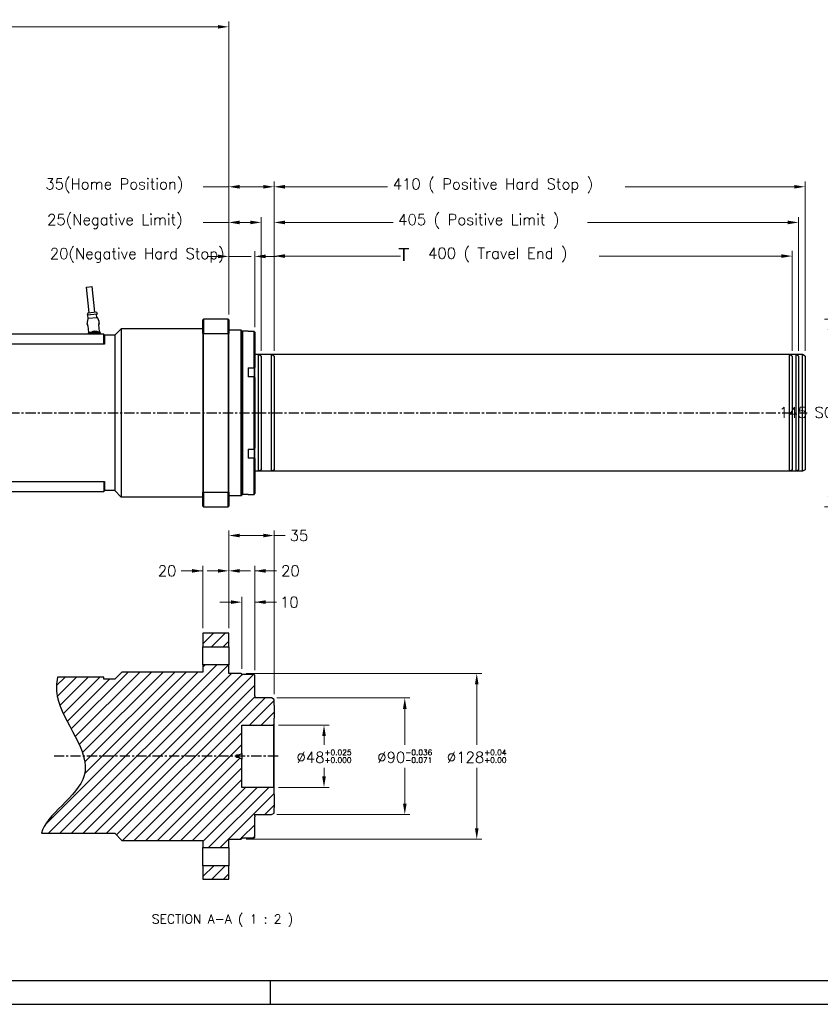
# Model space of a CAD drawing. Extents: x 0 to 1685, y -10 to 1188.
# Tile 2 of 19: x 648 to 1266, y 0 to 760. Entities that reach past the tile are written whole.
import ezdxf

# ---------------------------------------------------------------- set-up
doc = ezdxf.new("R2010")
doc.units = 0
doc.header["$LTSCALE"] = 25.4
doc.linetypes.add('CENTER', pattern=[2, 1.25, -0.25, 0.25, -0.25])
doc.layers.get('0').update_dxf_attribs({"linetype": 'CONTINUOUS'})
doc.layers.get('Defpoints').update_dxf_attribs({"linetype": 'CONTINUOUS'})
doc.layers.add('ATA-CENTER', color=133, linetype='CENTER')
doc.layers.add('ATA-HATCH', color=252, linetype='CONTINUOUS')
for name, color, linetype, lineweight in [('ATA-DIM', 252, 'CONTINUOUS', 25), ('ATA-SECTION', 3, 'CONTINUOUS', 35), ('ATA-TEXT', 7, 'CONTINUOUS', 25)]:
    doc.layers.add(name, color=color, linetype=linetype, lineweight=lineweight)
doc.styles.get("Standard").update_dxf_attribs({"font": 'simplex.shx'})
doc.styles.add('주 문자 (ISO)', font='arial.ttf')
doc.dimstyles.new('ata_A1', dxfattribs={"dimtxt": 4.2, "dimasz": 4.2, "dimexe": 2, "dimexo": 2, "dimgap": 2, "dimtad": 0, "dimtih": 1, "dimtoh": 1, "dimdec": 6, "dimdsep": 46, "dimtxsty": 'Standard', "dimcen": 0, "dimclrd": 252, "dimclre": 252, "dimclrt": 4, "dimadec": 6, "dimazin": 2, "dimtfac": 1, "dimtdec": 6, "dimtofl": 0, "dimtmove": 0, "dimatfit": 3, "dimfxl": 0, "dimtolj": 1, "dimtzin": 0, "dimlwd": 0, "dimlwe": 0, "dimarcsym": 0})

# ---------------------------------------------------------------- blocks, each defined once
blk = doc.blocks.new('*D15388')
at = {"layer": 'ATA-DIM', "color": 252, "lineweight": 0}
for p, q in [((1350.09, 529.11), (1268.96, 529.11)), ((1272.96, 520.71), (1272.96, 465.18)), ((1272.96, 392.51), (1272.96, 448.03)), ((1350.09, 384.11), (1268.96, 384.11))]:
    blk.add_line(p, q, dxfattribs=at)
at = {"layer": 'ATA-DIM', "color": 252}
for points in [[(1274.36, 520.71), (1271.56, 520.71), (1272.96, 529.11)], [(1271.56, 392.51), (1274.36, 392.51), (1272.96, 384.11)]]:
    blk.add_solid(points, dxfattribs=at)
at = {"layer": 'Defpoints', "color": 0}
for p in [(1354.09, 529.11), (1272.96, 384.11), (1354.09, 384.11)]:
    blk.add_point(p, dxfattribs=at)
at = {"layer": 'ATA-DIM', "color": 4, "insert": (1233.99, 461.18), "char_height": 8.4, "attachment_point": 1}
blk.add_mtext('\\A1;145 SQUARE', dxfattribs=at)
blk = doc.blocks.new('*D15398')
at = {"layer": 'ATA-DIM', "color": 252, "lineweight": 0}
for p, q in [((789.09, 334.65), (772.29, 334.65)), ((780.69, 334.65), (772.29, 334.65)), ((789.09, 290.52), (789.09, 338.65)), ((809.09, 290.52), (809.09, 338.65)), ((817.49, 334.65), (825.89, 334.65))]:
    blk.add_line(p, q, dxfattribs=at)
at = {"layer": 'ATA-DIM', "color": 252}
for points in [[(780.69, 333.25), (780.69, 336.05), (789.09, 334.65)], [(817.49, 336.05), (817.49, 333.25), (809.09, 334.65)]]:
    blk.add_solid(points, dxfattribs=at)
at = {"layer": 'Defpoints', "color": 0}
for p in [(809.09, 334.65), (789.09, 286.52), (809.09, 286.52)]:
    blk.add_point(p, dxfattribs=at)
at = {"layer": 'ATA-DIM', "color": 4, "insert": (761.48, 334.65), "char_height": 8.4, "attachment_point": 5}
blk.add_mtext('20', dxfattribs=at)
blk = doc.blocks.new('*D15403')
at = {"layer": 'ATA-DIM', "color": 252, "lineweight": 0}
for p, q in [((800.69, 334.65), (792.29, 334.65)), ((809.09, 290.52), (809.09, 338.65)), ((829.09, 258.02), (829.09, 338.65)), ((829.09, 334.65), (845.89, 334.65)), ((837.49, 334.65), (845.89, 334.65))]:
    blk.add_line(p, q, dxfattribs=at)
at = {"layer": 'ATA-DIM', "color": 252}
for points in [[(800.69, 333.25), (800.69, 336.05), (809.09, 334.65)], [(837.49, 336.05), (837.49, 333.25), (829.09, 334.65)]]:
    blk.add_solid(points, dxfattribs=at)
at = {"layer": 'Defpoints', "color": 0}
for p in [(809.09, 334.65), (809.09, 286.52), (829.09, 254.02)]:
    blk.add_point(p, dxfattribs=at)
at = {"layer": 'ATA-DIM', "color": 4, "insert": (856.69, 334.65), "char_height": 8.4, "attachment_point": 5}
blk.add_mtext('20', dxfattribs=at)
blk = doc.blocks.new('*D15399')
at = {"layer": 'ATA-DIM', "color": 252, "lineweight": 0}
for p, q in [((819.09, 259.02), (819.09, 314.52)), ((829.09, 258.02), (829.09, 314.52)), ((810.69, 310.52), (802.29, 310.52)), ((829.09, 310.52), (845.89, 310.52)), ((837.49, 310.52), (845.89, 310.52))]:
    blk.add_line(p, q, dxfattribs=at)
at = {"layer": 'ATA-DIM', "color": 252}
for points in [[(810.69, 309.12), (810.69, 311.92), (819.09, 310.52)], [(837.49, 311.92), (837.49, 309.12), (829.09, 310.52)]]:
    blk.add_solid(points, dxfattribs=at)
at = {"layer": 'Defpoints', "color": 0}
for p in [(819.09, 310.52), (819.09, 255.02), (829.09, 254.02)]:
    blk.add_point(p, dxfattribs=at)
at = {"layer": 'ATA-DIM', "color": 4, "insert": (855.89, 310.52), "char_height": 8.4, "attachment_point": 5}
blk.add_mtext('10', dxfattribs=at)
blk = doc.blocks.new('*D15395')
at = {"layer": 'ATA-DIM', "color": 252, "lineweight": 0}
for p, q in [((809.09, 290.52), (809.09, 365.93)), ((844.09, 239.37), (844.09, 365.93)), ((835.69, 361.93), (817.49, 361.93)), ((844.09, 361.93), (852.49, 361.93))]:
    blk.add_line(p, q, dxfattribs=at)
at = {"layer": 'ATA-DIM', "color": 252}
for points in [[(817.49, 363.33), (817.49, 360.53), (809.09, 361.93)], [(835.69, 360.53), (835.69, 363.33), (844.09, 361.93)]]:
    blk.add_solid(points, dxfattribs=at)
at = {"layer": 'Defpoints', "color": 0}
for p in [(809.09, 361.93), (809.09, 286.52), (844.09, 235.37)]:
    blk.add_point(p, dxfattribs=at)
at = {"layer": 'ATA-DIM', "color": 4, "insert": (863.29, 361.93), "char_height": 8.4, "attachment_point": 5}
blk.add_mtext('35', dxfattribs=at)
blk = doc.blocks.new('*D15402')
at = {"layer": 'ATA-DIM', "color": 252, "lineweight": 0}
for p, q in [((844.09, 504.45), (844.09, 581.72)), ((1244.09, 504.45), (1244.09, 581.72)), ((852.49, 577.72), (941.7, 577.72)), ((1235.69, 577.72), (1095.18, 577.72))]:
    blk.add_line(p, q, dxfattribs=at)
at = {"layer": 'ATA-DIM', "color": 252}
for points in [[(852.49, 579.12), (852.49, 576.32), (844.09, 577.72)], [(1235.69, 576.32), (1235.69, 579.12), (1244.09, 577.72)]]:
    blk.add_solid(points, dxfattribs=at)
at = {"layer": 'Defpoints', "color": 0}
for p in [(1244.09, 577.72), (844.09, 500.45), (1244.09, 500.45)]:
    blk.add_point(p, dxfattribs=at)
at = {"layer": 'ATA-DIM', "color": 4, "insert": (945.7, 584.1), "char_height": 8.4, "attachment_point": 1}
blk.add_mtext('\\A1;   400 ( Travel End )', dxfattribs=at)
blk = doc.blocks.new('*D15401')
at = {"layer": 'ATA-DIM', "color": 252, "lineweight": 0}
for p, q in [((844.09, 504.45), (844.09, 607.68)), ((852.49, 603.68), (935.88, 603.68)), ((1240.69, 603.68), (1086, 603.68)), ((1249.09, 504.45), (1249.09, 607.68))]:
    blk.add_line(p, q, dxfattribs=at)
at = {"layer": 'ATA-DIM', "color": 252}
for points in [[(852.49, 605.08), (852.49, 602.28), (844.09, 603.68)], [(1240.69, 602.28), (1240.69, 605.08), (1249.09, 603.68)]]:
    blk.add_solid(points, dxfattribs=at)
at = {"layer": 'Defpoints', "color": 0}
for p in [(1249.09, 603.68), (844.09, 500.45), (1249.09, 500.45)]:
    blk.add_point(p, dxfattribs=at)
at = {"layer": 'ATA-DIM', "color": 4, "insert": (939.88, 610.06), "char_height": 8.4, "attachment_point": 1}
blk.add_mtext('\\A1;405 ( Positive Limit )', dxfattribs=at)
blk = doc.blocks.new('*D15400')
at = {"layer": 'ATA-DIM', "color": 252, "lineweight": 0}
for p, q in [((844.09, 504.45), (844.09, 635.21)), ((852.49, 631.21), (931.7, 631.21)), ((1245.69, 631.21), (1115.18, 631.21)), ((1254.09, 504.45), (1254.09, 635.21))]:
    blk.add_line(p, q, dxfattribs=at)
at = {"layer": 'ATA-DIM', "color": 252}
for points in [[(852.49, 632.61), (852.49, 629.81), (844.09, 631.21)], [(1245.69, 629.81), (1245.69, 632.61), (1254.09, 631.21)]]:
    blk.add_solid(points, dxfattribs=at)
at = {"layer": 'Defpoints', "color": 0}
for p in [(1254.09, 631.21), (844.09, 500.45), (1254.09, 500.45)]:
    blk.add_point(p, dxfattribs=at)
at = {"layer": 'ATA-DIM', "color": 4, "insert": (935.7, 637.59), "char_height": 8.4, "attachment_point": 1}
blk.add_mtext('\\A1;410 ( Positive Hard Stop )', dxfattribs=at)
blk = doc.blocks.new('*D15404')
at = {"layer": 'ATA-DIM', "color": 252, "lineweight": 0}
for p, q in [((53.09, 683.11), (53.09, 758.71)), ((61.49, 754.71), (390.17, 754.71)), ((800.69, 754.71), (472.01, 754.71)), ((809.09, 532.61), (809.09, 758.71))]:
    blk.add_line(p, q, dxfattribs=at)
at = {"layer": 'ATA-DIM', "color": 252}
for points in [[(61.49, 756.11), (61.49, 753.31), (53.09, 754.71)], [(800.69, 753.31), (800.69, 756.11), (809.09, 754.71)]]:
    blk.add_solid(points, dxfattribs=at)
at = {"layer": 'Defpoints', "color": 0}
for p in [(809.09, 754.71), (53.09, 679.11), (809.09, 528.61)]:
    blk.add_point(p, dxfattribs=at)
at = {"layer": 'ATA-DIM', "color": 4, "insert": (431.09, 754.71), "char_height": 8.4, "attachment_point": 5}
blk.add_mtext('\\A1;756(T+356)', dxfattribs=at)
blk = doc.blocks.new('*D15391')
at = {"layer": 'ATA-DIM', "color": 252, "lineweight": 0}
for p, q in [((809.09, 532.61), (809.09, 581.45)), ((829.09, 522.94), (829.09, 581.45)), ((800.69, 577.45), (792.29, 577.45)), ((809.09, 577.45), (826.26, 577.45)), ((837.49, 577.45), (845.89, 577.45))]:
    blk.add_line(p, q, dxfattribs=at)
at = {"layer": 'ATA-DIM', "color": 252}
for points in [[(800.69, 576.05), (800.69, 578.85), (809.09, 577.45)], [(837.49, 578.85), (837.49, 576.05), (829.09, 577.45)]]:
    blk.add_solid(points, dxfattribs=at)
at = {"layer": 'Defpoints', "color": 0}
for p in [(829.09, 577.45), (809.09, 528.61), (829.09, 518.94)]:
    blk.add_point(p, dxfattribs=at)
at = {"layer": 'ATA-DIM', "color": 4, "insert": (670.9, 583.84), "char_height": 8.4, "attachment_point": 1}
blk.add_mtext('\\A1;20(Negative Hard Stop)', dxfattribs=at)
blk = doc.blocks.new('*D15390')
at = {"layer": 'ATA-DIM', "color": 252, "lineweight": 0}
for p, q in [((809.09, 603.68), (789.22, 603.68)), ((809.09, 532.61), (809.09, 607.68)), ((817.49, 603.68), (825.69, 603.68)), ((834.09, 504.45), (834.09, 607.68))]:
    blk.add_line(p, q, dxfattribs=at)
at = {"layer": 'ATA-DIM', "color": 252}
for points in [[(817.49, 605.08), (817.49, 602.28), (809.09, 603.68)], [(825.69, 602.28), (825.69, 605.08), (834.09, 603.68)]]:
    blk.add_solid(points, dxfattribs=at)
at = {"layer": 'Defpoints', "color": 0}
for p in [(834.09, 603.68), (809.09, 528.61), (834.09, 500.45)]:
    blk.add_point(p, dxfattribs=at)
at = {"layer": 'ATA-DIM', "color": 4, "insert": (668.8, 610.06), "char_height": 8.4, "attachment_point": 1}
blk.add_mtext('\\A1;25(Negative Limit)', dxfattribs=at)
blk = doc.blocks.new('*D15389')
at = {"layer": 'ATA-DIM', "color": 252, "lineweight": 0}
for p, q in [((809.09, 631.21), (789.22, 631.21)), ((809.09, 532.61), (809.09, 635.21)), ((817.49, 631.21), (835.69, 631.21)), ((844.09, 504.45), (844.09, 635.21))]:
    blk.add_line(p, q, dxfattribs=at)
at = {"layer": 'ATA-DIM', "color": 252}
for points in [[(817.49, 632.61), (817.49, 629.81), (809.09, 631.21)], [(835.69, 629.81), (835.69, 632.61), (844.09, 631.21)]]:
    blk.add_solid(points, dxfattribs=at)
at = {"layer": 'Defpoints', "color": 0}
for p in [(844.09, 631.21), (809.09, 528.61), (844.09, 500.45)]:
    blk.add_point(p, dxfattribs=at)
at = {"layer": 'ATA-DIM', "color": 4, "insert": (667.45, 637.59), "char_height": 8.4, "attachment_point": 1}
blk.add_mtext('\\A1;35(Home Position)', dxfattribs=at)
blk = doc.blocks.new('*D15394')
at = {"layer": 'ATA-DIM', "color": 252, "lineweight": 0}
for p, q in [((822.59, 255.52), (1004.54, 255.52)), ((1000.54, 247.12), (1000.54, 200.42)), ((1000.54, 135.92), (1000.54, 182.62)), ((822.59, 127.52), (1004.54, 127.52))]:
    blk.add_line(p, q, dxfattribs=at)
at = {"layer": 'ATA-DIM', "color": 252}
for points in [[(1001.94, 247.12), (999.14, 247.12), (1000.54, 255.52)], [(999.14, 135.92), (1001.94, 135.92), (1000.54, 127.52)]]:
    blk.add_solid(points, dxfattribs=at)
at = {"layer": 'Defpoints', "color": 0}
for p in [(818.59, 255.52), (818.59, 127.52), (1000.54, 127.52)]:
    blk.add_point(p, dxfattribs=at)
at = {"layer": 'ATA-DIM', "color": 4, "insert": (1000.54, 191.52), "char_height": 8.4, "attachment_point": 5}
blk.add_mtext('%%C128{\\H0.5x;\\S+0.04^ +0.00;}', dxfattribs=at)
blk = doc.blocks.new('*D15393')
at = {"layer": 'ATA-DIM', "color": 252, "lineweight": 0}
for p, q in [((846.09, 236.52), (948.98, 236.52)), ((944.98, 228.12), (944.98, 200.42)), ((944.98, 154.92), (944.98, 182.62)), ((846.09, 146.52), (948.98, 146.52))]:
    blk.add_line(p, q, dxfattribs=at)
at = {"layer": 'ATA-DIM', "color": 252}
for points in [[(946.38, 228.12), (943.58, 228.12), (944.98, 236.52)], [(943.58, 154.92), (946.38, 154.92), (944.98, 146.52)]]:
    blk.add_solid(points, dxfattribs=at)
at = {"layer": 'Defpoints', "color": 0}
for p in [(842.09, 236.52), (842.09, 146.52), (944.98, 146.52)]:
    blk.add_point(p, dxfattribs=at)
at = {"layer": 'ATA-DIM', "color": 4, "insert": (944.98, 191.52), "char_height": 8.4, "attachment_point": 5}
blk.add_mtext('%%C90{\\H0.5x;\\S-0.036^ -0.071;}', dxfattribs=at)
blk = doc.blocks.new('*D15392')
at = {"layer": 'ATA-DIM', "color": 252, "lineweight": 0}
for p, q in [((847.59, 215.52), (886.61, 215.52)), ((882.61, 207.12), (882.61, 200.42)), ((882.61, 175.92), (882.61, 182.62)), ((847.59, 167.52), (886.61, 167.52))]:
    blk.add_line(p, q, dxfattribs=at)
at = {"layer": 'ATA-DIM', "color": 252}
for points in [[(884.01, 207.12), (881.21, 207.12), (882.61, 215.52)], [(881.21, 175.92), (884.01, 175.92), (882.61, 167.52)]]:
    blk.add_solid(points, dxfattribs=at)
at = {"layer": 'Defpoints', "color": 0}
for p in [(843.59, 215.52), (843.59, 167.52), (882.61, 167.52)]:
    blk.add_point(p, dxfattribs=at)
at = {"layer": 'ATA-DIM', "color": 4, "insert": (882.61, 191.52), "char_height": 8.4, "attachment_point": 5}
blk.add_mtext('%%C48{\\H0.5x;\\S+0.025^ +0.000;}', dxfattribs=at)
blk = doc.blocks.new('ata-Border-A1-002')
blk.add_line((834, 9), (7, 9))
at = {"color": 253, "ltscale": 0.5}
for p, q in [((420.5, 9), (420.5, 0)), ((0, 0), (841, 0))]:
    blk.add_line(p, q, dxfattribs=at)

msp = doc.modelspace()

# ---------------------------------------------------------------- hatches: boundary and pattern name
at = {"layer": 'ATA-HATCH'}
h = msp.add_hatch(dxfattribs=at)
h.set_pattern_fill('ANSI31', color=256, scale=2)
h.set_pattern_definition([(45, (-1567.588, -3596.052), (-4.490128, 4.490128), [])])
edge = h.paths.add_edge_path()
edge.add_spline(control_points=[(676.9038312, 252.6451838), (675.8713354, 247.8511528), (674.989992, 222.9700324), (722.1342571, 176.8073201), (667.5567405, 146.2600099), (664.4881737, 132.0202838)], knot_values=[27.8880420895, 27.8880420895, 27.8880420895, 27.8880420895, 35.7755741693, 68.202521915, 95.9084680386, 95.9084680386, 95.9084680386, 95.9084680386], degree=3, periodic=0)
edge.add_line((664.4881737, 132.0202838), (721.0876432, 132.0202838))
edge.add_line((721.0876432, 132.0202838), (726.5876432, 126.5202838))
edge.add_line((726.5876432, 126.5202838), (789.0876432, 126.5202838))
edge.add_line((789.0876432, 126.5202838), (789.0876432, 121.0202838))
edge.add_line((789.0876432, 121.0202838), (809.0876432, 121.0202838))
edge.add_line((809.0876432, 121.0202838), (809.0876432, 127.5202838))
edge.add_line((809.0876432, 127.5202838), (818.5876432, 127.5202838))
edge.add_line((818.5876432, 127.5202838), (819.0876432, 128.0202838))
edge.add_line((819.0876432, 128.0202838), (819.0876432, 129.0202838))
edge.add_line((819.0876432, 129.0202838), (819.5876432, 128.5202838))
edge.add_line((819.5876432, 128.5202838), (828.5876432, 128.5202838))
edge.add_line((828.5876432, 128.5202838), (829.0876432, 129.0202838))
edge.add_line((829.0876432, 129.0202838), (829.0876432, 144.7702838))
edge.add_line((829.0876432, 144.7702838), (829.0876432, 145.5199048))
edge.add_line((829.0876432, 145.5199048), (829.0876432, 146.3202838))
edge.add_line((829.0876432, 146.3202838), (829.0876432, 146.5202838))
edge.add_line((829.0876432, 146.5202838), (842.0876432, 146.5202838))
edge.add_line((842.0876432, 146.5202838), (844.0876432, 147.6749843))
edge.add_line((844.0876432, 147.6749843), (844.0876432, 151.9672838))
edge.add_line((844.0876432, 151.9672838), (844.0876432, 162.0732838))
edge.add_line((844.0876432, 162.0732838), (844.0876432, 167.0202838))
edge.add_line((844.0876432, 167.0202838), (843.5876432, 167.5202838))
edge.add_line((843.5876432, 167.5202838), (819.0876432, 167.5202838))
edge.add_line((819.0876432, 167.5202838), (819.0876432, 189.2702838))
edge.add_line((819.0876432, 189.2702838), (816.9225797, 190.5202838))
edge.add_line((816.9225797, 190.5202838), (815.0876432, 190.5202838))
edge.add_line((815.0876432, 190.5202838), (814.4867826, 191.5202838))
edge.add_line((814.4867826, 191.5202838), (815.0876432, 192.5202838))
edge.add_line((815.0876432, 192.5202838), (816.9225797, 192.5202838))
edge.add_line((816.9225797, 192.5202838), (819.0876432, 193.7702838))
edge.add_line((819.0876432, 193.7702838), (819.0876432, 215.5202838))
edge.add_line((819.0876432, 215.5202838), (843.5876432, 215.5202838))
edge.add_line((843.5876432, 215.5202838), (844.0876432, 216.0202838))
edge.add_line((844.0876432, 216.0202838), (844.0876432, 220.9672838))
edge.add_line((844.0876432, 220.9672838), (844.0876432, 231.0732838))
edge.add_line((844.0876432, 231.0732838), (844.0876432, 235.3655832))
edge.add_line((844.0876432, 235.3655832), (842.0876432, 236.5202838))
edge.add_line((842.0876432, 236.5202838), (829.0876432, 236.5202838))
edge.add_line((829.0876432, 236.5202838), (829.0876432, 236.7202838))
edge.add_line((829.0876432, 236.7202838), (829.0876432, 237.5206628))
edge.add_line((829.0876432, 237.5206628), (829.0876432, 238.2702838))
edge.add_line((829.0876432, 238.2702838), (829.0876432, 254.0202838))
edge.add_line((829.0876432, 254.0202838), (828.5876432, 254.5202838))
edge.add_line((828.5876432, 254.5202838), (819.5876432, 254.5202838))
edge.add_line((819.5876432, 254.5202838), (819.0876432, 254.0202838))
edge.add_line((819.0876432, 254.0202838), (819.0876432, 255.0202838))
edge.add_line((819.0876432, 255.0202838), (818.5876432, 255.5202838))
edge.add_line((818.5876432, 255.5202838), (809.0876432, 255.5202838))
edge.add_line((809.0876432, 255.5202838), (809.0876432, 262.0202838))
edge.add_line((809.0876432, 262.0202838), (789.0876432, 262.0202838))
edge.add_line((789.0876432, 262.0202838), (789.0876432, 256.5202838))
edge.add_line((789.0876432, 256.5202838), (726.5876432, 256.5202838))
edge.add_line((726.5876432, 256.5202838), (721.0876432, 251.0202838))
edge.add_line((721.0876432, 251.0202838), (712.6076746, 251.0202838))
edge.add_line((712.6076746, 251.0202838), (712.6076746, 252.6451838))
edge.add_line((712.6076746, 252.6451838), (676.9038312, 252.6451838))
h.paths.add_polyline_path([(809.0876432, 276.0202838), (809.0876432, 286.5202838), (789.0876432, 286.5202838), (789.0876432, 276.0202838)])
h.paths.add_polyline_path([(789.0876432, 107.0202838), (789.0876432, 96.5202838), (809.0876432, 96.5202838), (809.0876432, 107.0202838)])

# ---------------------------------------------------------------- linework, layer by layer
for p, q in [((699.1562139, 553.6934028), (703.6307746, 554.1712172)), ((701.2798337, 533.8064664), (699.1562139, 553.6934028)), ((705.7543943, 534.2842808), (703.6307746, 554.1712172)), ((700.1860522, 533.6896673), (699.8481502, 532.1450566)), ((707.5046207, 532.9626502), (699.8481502, 532.1450566)), ((706.8481758, 534.4010799), (700.1860522, 533.6896673)), ((700.6213942, 529.6128453), (700.3453236, 532.1981471)), ((706.8481758, 534.4010799), (707.5046207, 532.9626502)), ((707.2835179, 530.3242579), (707.0074473, 532.9095597)), ((699.6765423, 525.2760091), (699.6412493, 525.606516)), ((700.2643146, 529.2351492), (699.6906193, 526.5524168)), ((707.508728, 530.1471699), (700.4386565, 529.3921947)), ((707.7123006, 530.0304798), (708.8395495, 527.5293822)), ((709.3358028, 519.5814405), (708.7921145, 524.6728859)), ((709.1228371, 526.2847285), (709.087544, 526.6152354)), ((789.0876432, 528.6056106), (789.5876432, 529.1056106)), ((789.0876432, 517.8122279), (789.0876432, 528.6056106)), ((808.5876432, 529.1056106), (789.5876432, 529.1056106)), ((789.5876432, 529.1056106), (789.5876432, 517.9957564)), ((808.5876432, 517.9957564), (808.5876432, 529.1056106)), ((809.0876432, 528.6056106), (808.5876432, 529.1056106)), ((809.0876432, 528.6056106), (809.0876432, 517.8122279)), ((242.5876432, 517.6056106), (712.5876432, 517.6056106)), ((700.3401665, 523.7703476), (700.8838548, 518.6789021)), ((701.5876432, 518.6056106), (701.5876432, 518.2056106)), ((701.6876432, 518.2056106), (701.5876432, 518.2056106)), ((701.5876432, 518.2056106), (701.5876432, 517.6056106)), ((702.2876432, 518.7056106), (701.6876432, 518.7056106)), ((701.6876432, 518.2056106), (701.7876432, 518.2056106)), ((701.7776432, 517.8439047), (701.7876432, 517.8439047)), ((701.7776432, 517.790501), (701.7776432, 517.8439047)), ((701.7776432, 517.790501), (701.7876432, 517.790501)), ((701.7776432, 517.7253669), (701.7776432, 517.790501)), ((701.7776432, 517.7253669), (701.7876432, 517.7253669)), ((701.7776432, 517.7056106), (701.7776432, 517.7253669)), ((701.7776432, 517.7056106), (701.7776432, 517.6056106)), ((701.7876432, 517.7056106), (701.7776432, 517.7056106)), ((701.7876432, 517.6056106), (701.7876432, 518.2056106)), ((701.7976432, 517.6056106), (701.7976432, 518.1956106)), ((708.8876432, 518.7056106), (702.2876432, 518.7056106)), ((702.2976432, 518.6956106), (708.8776432, 518.6956106)), ((709.4876432, 518.7056106), (708.8876432, 518.7056106)), ((709.3776432, 518.1956106), (709.3776432, 517.6056106)), ((709.3876432, 518.2056106), (709.3876432, 517.6056106)), ((709.4876432, 518.2056106), (709.3876432, 518.2056106)), ((709.4876432, 518.2056106), (709.5876432, 518.2056106)), ((709.5876432, 518.2056106), (709.5876432, 518.6056106)), ((709.5876432, 517.6056106), (709.5876432, 518.2056106)), ((710.0496337, 517.6056106), (709.9992127, 518.0777859)), ((712.5876432, 509.6056106), (712.5876432, 517.6056106)), ((721.0876432, 516.6056106), (726.0876432, 521.6056106)), ((789.0876432, 521.6056106), (726.0876432, 521.6056106)), ((726.0876432, 521.6056106), (726.0876432, 391.6056106)), ((789.0876432, 517.8122279), (789.0876432, 395.3989933)), ((789.5876432, 517.9957564), (808.5876432, 517.9957564)), ((789.5876432, 395.2154648), (789.5876432, 517.9957564)), ((808.5876432, 517.9957564), (808.5876432, 395.2154648)), ((818.5876432, 520.6056106), (809.0876432, 520.6056106)), ((809.0876432, 395.3989933), (809.0876432, 517.8122279)), ((819.0876432, 520.1056106), (818.5876432, 520.6056106)), ((818.5876432, 392.6056106), (818.5876432, 520.6056106)), ((819.0876432, 520.1056106), (819.0876432, 393.1056106)), ((819.0876432, 519.1056106), (819.5876432, 519.6056106)), ((824.0876432, 519.6056106), (819.5876432, 519.6056106)), ((819.5876432, 519.6056106), (819.5876432, 393.6056106)), ((824.0876432, 519.6056106), (824.0876432, 519.4784983)), ((828.5876432, 519.4784983), (824.0876432, 519.4784983)), ((828.5876432, 491.5061561), (828.5876432, 519.4784983)), ((829.0876432, 518.9434001), (829.0876432, 491.6716197)), ((712.5876432, 509.6056106), (242.5876432, 509.6056106)), ((712.5876432, 516.1056106), (713.0876432, 516.6056106)), ((713.0876432, 509.6056106), (712.5876432, 509.6056106)), ((721.0876432, 516.6056106), (713.0876432, 516.6056106)), ((713.0876432, 516.6056106), (713.0876432, 509.6056106)), ((721.0876432, 516.6056106), (721.0876432, 396.6056106)), ((842.0876432, 501.6056106), (829.0876432, 501.6056106)), ((842.0876432, 411.6056106), (842.0876432, 501.6056106)), ((844.0876432, 500.4509101), (842.0876432, 501.6056106)), ((844.0876432, 500.4509101), (844.0876432, 412.7603112)), ((824.0876432, 491.5061561), (828.5876432, 491.5061561)), ((824.0876432, 491.5061561), (824.0876432, 484.5779528)), ((828.5876432, 491.5061561), (828.5876432, 489.3197122)), ((828.5876432, 489.3197122), (828.5876432, 484.5779528)), ((829.0876432, 489.7527249), (829.0876432, 491.6716197)), ((829.0876432, 483.8773911), (829.0876432, 489.7527249)), ((828.5876432, 484.5779528), (824.0876432, 484.5779528)), ((828.5876432, 428.6332684), (828.5876432, 484.5779528)), ((829.0876432, 483.8773911), (829.0876432, 429.3338302)), ((824.0876432, 428.6332684), (828.5876432, 428.6332684)), ((824.0876432, 428.6332684), (824.0876432, 421.7050652)), ((828.5876432, 428.6332684), (828.5876432, 423.891509)), ((829.0876432, 423.4584963), (829.0876432, 429.3338302)), ((828.5876432, 421.7050652), (824.0876432, 421.7050652)), ((828.5876432, 423.891509), (828.5876432, 421.7050652)), ((828.5876432, 393.732723), (828.5876432, 421.7050652)), ((829.0876432, 421.5396015), (829.0876432, 423.4584963)), ((829.0876432, 421.5396015), (829.0876432, 394.2678211)), ((842.0876432, 411.6056106), (829.0876432, 411.6056106)), ((844.0876432, 412.7603112), (842.0876432, 411.6056106)), ((242.5876432, 403.6056106), (712.5876432, 403.6056106)), ((712.5876432, 403.6056106), (712.5876432, 395.6056106)), ((712.5876432, 403.6056106), (713.0876432, 403.6056106)), ((713.0876432, 403.6056106), (713.0876432, 396.6056106)), ((712.5876432, 395.6056106), (242.5876432, 395.6056106)), ((712.5876432, 397.1056106), (713.0876432, 396.6056106)), ((721.0876432, 396.6056106), (713.0876432, 396.6056106)), ((721.0876432, 396.6056106), (726.0876432, 391.6056106)), ((789.0876432, 384.6056106), (789.0876432, 395.3989933)), ((809.0876432, 395.3989933), (809.0876432, 384.6056106)), ((789.0876432, 391.6056106), (726.0876432, 391.6056106)), ((808.5876432, 395.2154648), (789.5876432, 395.2154648)), ((789.5876432, 395.2154648), (789.5876432, 384.1056106)), ((808.5876432, 384.1056106), (808.5876432, 395.2154648)), ((818.5876432, 392.6056106), (809.0876432, 392.6056106)), ((819.0876432, 393.1056106), (818.5876432, 392.6056106)), ((819.0876432, 394.1056106), (819.5876432, 393.6056106)), ((824.0876432, 393.6056106), (819.5876432, 393.6056106)), ((824.0876432, 393.732723), (828.5876432, 393.732723)), ((824.0876432, 393.732723), (824.0876432, 393.6056106)), ((789.0876432, 384.6056106), (789.5876432, 384.1056106)), ((789.5876432, 384.1056106), (808.5876432, 384.1056106)), ((808.5876432, 384.1056106), (809.0876432, 384.6056106)), ((789.0876432, 286.5202838), (789.0876432, 276.0202838)), ((809.0876432, 286.5202838), (789.0876432, 286.5202838)), ((809.0876432, 276.0202838), (809.0876432, 286.5202838)), ((789.0876432, 262.0202838), (789.0876432, 276.0202838)), ((789.0876432, 276.0202838), (809.0876432, 276.0202838)), ((809.0876432, 276.0202838), (809.0876432, 262.0202838)), ((789.0876432, 262.0202838), (789.0876432, 256.5202838)), ((809.0876432, 262.0202838), (789.0876432, 262.0202838)), ((809.0876432, 255.5202838), (809.0876432, 262.0202838)), ((712.6076746, 252.6451838), (676.9038312, 252.6451838)), ((712.6076746, 251.0202838), (712.6076746, 252.6451838)), ((721.0876432, 251.0202838), (712.6076746, 251.0202838)), ((726.5876432, 256.5202838), (721.0876432, 251.0202838)), ((789.0876432, 256.5202838), (726.5876432, 256.5202838)), ((818.5876432, 255.5202838), (809.0876432, 255.5202838)), ((819.0876432, 255.0202838), (818.5876432, 255.5202838)), ((819.0876432, 254.0202838), (819.0876432, 255.0202838)), ((819.5876432, 254.5202838), (819.0876432, 254.0202838)), ((828.5876432, 254.5202838), (819.5876432, 254.5202838)), ((829.0876432, 254.0202838), (828.5876432, 254.5202838)), ((829.0876432, 238.2702838), (829.0876432, 254.0202838)), ((829.0876432, 238.2702838), (829.0876432, 237.5206628)), ((829.0876432, 236.7202838), (829.0876432, 237.5206628)), ((829.0876432, 236.5202838), (829.0876432, 236.7202838)), ((842.0876432, 236.5202838), (829.0876432, 236.5202838)), ((844.0876432, 235.3655832), (842.0876432, 236.5202838)), ((844.0876432, 231.0732838), (844.0876432, 235.3655832)), ((844.0876432, 231.0732838), (844.0876432, 220.9672838)), ((844.0876432, 216.0202838), (844.0876432, 220.9672838)), ((819.0876432, 215.5202838), (843.5876432, 215.5202838)), ((819.0876432, 193.7702838), (819.0876432, 215.5202838)), ((843.5876432, 215.5202838), (844.0876432, 216.0202838)), ((843.5876432, 215.5202838), (843.5876432, 167.5202838)), ((844.0876432, 167.0202838), (844.0876432, 216.0202838)), ((814.4867826, 191.5202838), (815.0876432, 192.5202838)), ((815.0876432, 190.5202838), (814.4867826, 191.5202838)), ((815.0876432, 190.5202838), (815.0876432, 192.5202838)), ((815.0876432, 192.5202838), (816.9225797, 192.5202838)), ((816.9225797, 190.5202838), (815.0876432, 190.5202838)), ((816.9225797, 192.5202838), (819.0876432, 193.7702838)), ((816.9225797, 190.5202838), (816.9225797, 192.5202838)), ((819.0876432, 189.2702838), (816.9225797, 190.5202838)), ((819.0876432, 193.7702838), (819.0876432, 189.2702838)), ((819.0876432, 167.5202838), (819.0876432, 189.2702838)), ((843.5876432, 167.5202838), (819.0876432, 167.5202838)), ((844.0876432, 167.0202838), (843.5876432, 167.5202838)), ((844.0876432, 162.0732838), (844.0876432, 167.0202838)), ((844.0876432, 162.0732838), (844.0876432, 151.9672838)), ((829.0876432, 146.3202838), (829.0876432, 146.5202838)), ((829.0876432, 146.5202838), (842.0876432, 146.5202838)), ((829.0876432, 145.5199048), (829.0876432, 146.3202838)), ((829.0876432, 145.5199048), (829.0876432, 144.7702838)), ((829.0876432, 129.0202838), (829.0876432, 144.7702838)), ((842.0876432, 146.5202838), (844.0876432, 147.6749843)), ((844.0876432, 147.6749843), (844.0876432, 151.9672838)), ((664.4881737, 132.0202838), (721.0876432, 132.0202838)), ((721.0876432, 132.0202838), (726.5876432, 126.5202838)), ((726.5876432, 126.5202838), (789.0876432, 126.5202838)), ((789.0876432, 126.5202838), (789.0876432, 121.0202838)), ((809.0876432, 127.5202838), (818.5876432, 127.5202838)), ((809.0876432, 121.0202838), (809.0876432, 127.5202838)), ((818.5876432, 127.5202838), (819.0876432, 128.0202838)), ((819.0876432, 129.0202838), (819.5876432, 128.5202838)), ((819.0876432, 128.0202838), (819.0876432, 129.0202838)), ((819.5876432, 128.5202838), (828.5876432, 128.5202838)), ((828.5876432, 128.5202838), (829.0876432, 129.0202838)), ((789.0876432, 107.0202838), (789.0876432, 121.0202838)), ((789.0876432, 121.0202838), (809.0876432, 121.0202838)), ((809.0876432, 121.0202838), (809.0876432, 107.0202838)), ((789.0876432, 107.0202838), (789.0876432, 96.5202838)), ((809.0876432, 107.0202838), (789.0876432, 107.0202838)), ((809.0876432, 96.5202838), (809.0876432, 107.0202838)), ((789.0876432, 96.5202838), (809.0876432, 96.5202838))]:
    msp.add_line(p, q)
at = {"color": 251}
for p, q in [((1252.0876432, 501.6056106), (829.0876432, 501.6056106)), ((832.0876432, 411.6056106), (832.0876432, 501.6056106)), ((834.0876432, 500.4509101), (832.0876432, 501.6056106)), ((834.0876432, 500.4509101), (834.0876432, 412.7603112)), ((1242.0876432, 411.6056106), (1242.0876432, 501.6056106)), ((1244.0876432, 500.4509101), (1242.0876432, 501.6056106)), ((1244.0876432, 500.4509101), (1244.0876432, 412.7603112)), ((1247.0876432, 411.6056106), (1247.0876432, 501.6056106)), ((1249.0876432, 500.4509101), (1247.0876432, 501.6056106)), ((1249.0876432, 500.4509101), (1249.0876432, 412.7603112)), ((1252.0876432, 411.6056106), (1252.0876432, 501.6056106)), ((1254.0876432, 500.4509101), (1252.0876432, 501.6056106)), ((1254.0876432, 500.4509101), (1254.0876432, 412.7603112)), ((1252.0876432, 411.6056106), (829.0876432, 411.6056106)), ((834.0876432, 412.7603112), (832.0876432, 411.6056106)), ((1244.0876432, 412.7603112), (1242.0876432, 411.6056106)), ((1249.0876432, 412.7603112), (1247.0876432, 411.6056106)), ((1254.0876432, 412.7603112), (1252.0876432, 411.6056106))]:
    msp.add_line(p, q, dxfattribs=at)
for centre, radius, start, end in [((702.6242897, 525.925059), 3, 167.9292559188, 186.0952124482), ((700.4598927, 529.1933253), 0.2, 96.0952124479, 167.929255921), ((700.4225248, 529.5916091), 0.2, 276.0952124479, 6.0952124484), ((707.4823873, 530.3454941), 0.2, 186.0952124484, 276.0952124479), ((707.5299642, 529.9483005), 0.2, 24.2611689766, 96.0952124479), ((706.1045036, 526.2966924), 3, 6.0952124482, 24.2611689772), ((705.5876432, 514.6556106), 5, 143.1301023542, 143.842991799), ((701.6876432, 518.6056106), 0.1, 90, 180), ((702.2876432, 518.2056106), 0.5, 90, 180), ((702.2976432, 518.1956106), 0.5, 90, 180), ((705.5876432, 514.6556106), 5, 54.0959314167, 125.9040685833), ((705.5876432, 514.6556106), 4.7, 59.5082382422, 120.4917617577), ((705.5876432, 514.6556106), 4.1, 81.0427839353, 98.9572160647), ((708.8776432, 518.1956106), 0.5, 0, 90), ((708.8876432, 518.2056106), 0.5, 0, 90), ((709.4876432, 518.6056106), 0.1, 0, 90), ((705.5876432, 514.6556106), 5, 36.157008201, 36.8698976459)]:
    msp.add_arc(centre, radius, start, end)
for points in [[(699.675696, 525.2759196), (699.6756803, 525.2758733), (699.6756764, 525.2758141), (699.6756842, 525.2757418)], [(699.9570498, 524.8539868), (700.0044446, 524.7807433), (700.0562862, 524.6931745), (700.1064879, 524.5890664)], [(700.1492228, 524.493724), (700.1251675, 524.5492176), (700.1007217, 524.6011132), (700.0765616, 524.6489031)], [(700.1492228, 524.493724), (700.125057, 524.5494725), (700.1007621, 524.6010242), (700.0766994, 524.6486372)], [(708.8132134, 525.3518325), (708.7857068, 525.1837782), (708.7719267, 524.9901396), (708.7824578, 524.7939147)], [(708.9627082, 525.8858362), (709.0131056, 526.009194), (709.0591177, 526.0878115), (709.0820375, 526.1297623)], [(709.1236833, 526.2848197), (709.1237084, 526.2847777), (709.1237247, 526.2847207), (709.1237324, 526.2846484)], [(700.3240488, 523.8906864), (700.3304446, 523.8508382), (700.3358611, 523.8106668), (700.3401665, 523.7703476)], [(709.3517086, 519.462066), (709.3454169, 519.501587), (709.3400748, 519.541434), (709.3358028, 519.5814405)], [(709.7330027, 518.4769704), (709.6702781, 518.5717688), (709.5980083, 518.6923047), (709.5320325, 518.8431392)], [(709.9988303, 518.0777451), (709.9988488, 518.0777931), (709.9988479, 518.0778644), (709.9988273, 518.0779588)], [(789.0876432, 517.8122279), (789.2542937, 517.8734898), (789.4209612, 517.9346661), (789.5876432, 517.9957564)], [(808.5876432, 517.9957564), (808.7543252, 517.9346661), (808.9209927, 517.8734898), (809.0876432, 517.8122279)], [(828.5876432, 519.4784983), (828.754567, 519.3006172), (828.9212382, 519.1222505), (829.0876432, 518.9434001)], [(828.5876432, 491.5061561), (828.754567, 491.5617758), (828.9212382, 491.6169339), (829.0876432, 491.6716197)], [(829.0876432, 483.8773911), (828.9212382, 484.1109273), (828.754567, 484.3444521), (828.5876432, 484.5779528)], [(828.5876432, 428.6332684), (828.754567, 428.8667692), (828.9212382, 429.100294), (829.0876432, 429.3338302)], [(829.0876432, 421.5396015), (828.9212382, 421.5942874), (828.754567, 421.6494455), (828.5876432, 421.7050652)], [(789.0876432, 395.3989933), (789.2542937, 395.3377314), (789.4209612, 395.2765552), (789.5876432, 395.2154648)], [(809.0876432, 395.3989933), (808.9209927, 395.3377314), (808.7543252, 395.2765552), (808.5876432, 395.2154648)], [(828.5876432, 393.732723), (828.754567, 393.910604), (828.9212382, 394.0889707), (829.0876432, 394.2678211)]]:
    msp.add_open_spline(points, degree=3)
for points, knots in [([(699.7491448, 525.1331525), (699.7390085, 525.1448789), (699.730342, 525.155229), (699.718316, 525.1708607), (699.7145593, 525.1757181), (699.7053725, 525.1898372), (699.7011283, 525.1964215), (699.691973, 525.2150436), (699.6878544, 525.2245595), (699.6803952, 525.2475258), (699.6772191, 525.2615072), (699.6756842, 525.2757418)], [0, 0, 0, 0, 0.022971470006, 0.022971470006, 0.034367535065, 0.034367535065, 0.040556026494, 0.040556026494, 0.044492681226, 0.044492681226, 0.048992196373, 0.048992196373, 0.048992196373, 0.048992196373]), ([(699.7491448, 525.1331525), (699.7478192, 525.1346861), (699.7148292, 525.1730426), (699.7194077, 525.1745037), (699.7524869, 525.1357023)], [0.42248596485, 0.42248596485, 0.42248596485, 0.42248596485, 0.42857142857, 0.58042167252, 0.58042167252, 0.58042167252, 0.58042167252]), ([(699.9570498, 524.8539868), (699.8865589, 524.9629227), (699.8260712, 525.0436326), (699.7728649, 525.1113039), (699.7610646, 525.1256407), (699.7524869, 525.1357023)], [0, 0, 0, 0, 0.070625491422, 0.070625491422, 0.096970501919, 0.096970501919, 0.096970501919, 0.096970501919]), ([(700.3240488, 523.8906864), (700.3059286, 524.0035832), (700.2797336, 524.1144867), (700.2173105, 524.3246242), (700.1798972, 524.4254224), (700.1298231, 524.5395916), (700.1181758, 524.5648281), (700.1064879, 524.5890664)], [0, 0, 0, 0, 0.034494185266, 0.034494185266, 0.070853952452, 0.070853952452, 0.081689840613, 0.081689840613, 0.081689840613, 0.081689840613]), ([(708.7816665, 525.077689), (708.7753368, 524.9630269), (708.7769679, 524.8400668), (708.7889975, 524.7034282), (708.7904848, 524.6881477), (708.7921145, 524.6728859)], [0, 0, 0, 0, 0.036577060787, 0.036577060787, 0.041181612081, 0.041181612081, 0.041181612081, 0.041181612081]), ([(708.8132233, 525.3518896), (708.8020279, 525.2834988), (708.7930584, 525.2104817), (708.7786109, 525.0266666), (708.7762057, 524.910409), (708.7824578, 524.7939147)], [0.021823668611, 0.021823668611, 0.021823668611, 0.021823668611, 0.046355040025, 0.046355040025, 0.081549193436, 0.081549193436, 0.081549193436, 0.081549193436]), ([(708.7816665, 525.077689), (708.78468, 525.132278), (708.7949387, 525.2464736), (708.8137864, 525.3581793), (708.8251381, 525.4159186), (708.8260035, 525.4202711)], [0.075641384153, 0.075641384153, 0.075641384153, 0.075641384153, 0.107142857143, 0.142857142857, 0.145784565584, 0.145784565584, 0.145784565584, 0.145784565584]), ([(708.9627082, 525.8858362), (708.9430008, 525.8375985), (708.9221811, 525.7814283), (708.8749614, 525.6328564), (708.8484033, 525.5329312), (708.8260035, 525.4202711)], [0, 0, 0, 0, 0.032685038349, 0.032685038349, 0.075239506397, 0.075239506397, 0.075239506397, 0.075239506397]), ([(709.0291416, 526.0313959), (709.017652, 526.0063619), (709.0048572, 525.9775214), (708.9744918, 525.9061406), (708.9562858, 525.8619504), (708.9377696, 525.8129899)], [0.044628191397, 0.044628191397, 0.044628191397, 0.044628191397, 0.068505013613, 0.068505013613, 0.09699652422, 0.09699652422, 0.09699652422, 0.09699652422]), ([(709.0287084, 526.0305418), (709.012625, 525.9954612), (708.9837642, 525.9295278), (708.9501178, 525.845641), (708.9377696, 525.8129899)], [0.65581319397, 0.65581319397, 0.65581319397, 0.65581319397, 0.714285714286, 0.747278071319, 0.747278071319, 0.747278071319, 0.747278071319]), ([(709.1237324, 526.2846484), (709.1246735, 526.2757478), (709.1249851, 526.2668606), (709.1245425, 526.2505653), (709.1238788, 526.2430304), (709.1214745, 526.2254938), (709.1193431, 526.2162645), (709.1158818, 526.2036297), (709.1144349, 526.1991968), (709.1112755, 526.1900771), (709.1097188, 526.1861619), (709.1051407, 526.1750331), (709.1026411, 526.1697485), (709.0947766, 526.1534882), (709.0888437, 526.1422199), (709.0820375, 526.1297623)], [0, 0, 0, 0, 0.002812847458, 0.002812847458, 0.005364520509, 0.005364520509, 0.009288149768, 0.009288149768, 0.012472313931, 0.012472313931, 0.017212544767, 0.017212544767, 0.027993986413, 0.027993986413, 0.04903223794, 0.04903223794, 0.04903223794, 0.04903223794]), ([(700.7647021, 517.6056106), (700.7676785, 517.6145724), (700.7706529, 517.623707), (700.8005414, 517.7174439), (700.8273396, 517.8179605), (700.8499095, 517.9314159)], [0.028080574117, 0.028080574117, 0.028080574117, 0.028080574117, 0.032805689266, 0.032805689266, 0.075664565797, 0.075664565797, 0.075664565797, 0.075664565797]), ([(700.8941434, 518.2776074), (700.8911739, 518.2219777), (700.8864258, 518.167449), (700.8800539, 518.1145393), (700.8729682, 518.0557012), (700.8639684, 517.9988183), (700.8537444, 517.9451984), (700.8528497, 517.9405059), (700.8519483, 517.9358379), (700.8510404, 517.9311946)], [0.075027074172, 0.075027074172, 0.075027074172, 0.075027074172, 0.107142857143, 0.107142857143, 0.107142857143, 0.142857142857, 0.142857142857, 0.142857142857, 0.145982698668, 0.145982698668, 0.145982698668, 0.145982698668]), ([(700.8668777, 518.0244412), (700.8768923, 518.0901466), (700.8848284, 518.1598426), (700.8975427, 518.3355157), (700.8994508, 518.4463052), (700.8935271, 518.557367)], [0.020990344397, 0.020990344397, 0.020990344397, 0.020990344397, 0.044178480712, 0.044178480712, 0.077732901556, 0.077732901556, 0.077732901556, 0.077732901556]), ([(700.8944792, 518.277565), (700.9006583, 518.3923394), (700.8988564, 518.515347), (700.8867374, 518.6507593), (700.8853566, 518.6648386), (700.8838548, 518.6789021)], [0, 0, 0, 0, 0.036569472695, 0.036569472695, 0.040812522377, 0.040812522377, 0.040812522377, 0.040812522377]), ([(709.3358028, 519.5814405), (709.3633268, 519.3236882), (709.4613098, 518.9897288), (709.5775261, 518.7446634), (709.6063669, 518.6892106)], [0, 0, 0, 0, 0.14285714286, 0.18990323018, 0.18990323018, 0.18990323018, 0.18990323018]), ([(709.3358028, 519.5814405), (709.3471174, 519.4754835), (709.3665185, 519.3694175), (709.4165039, 519.1634826), (709.448207, 519.0620179), (709.5213394, 518.864565), (709.5643218, 518.7700489), (709.6063924, 518.6891625)], [0, 0, 0, 0, 0.03196783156, 0.03196783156, 0.06597153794, 0.06597153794, 0.10501495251, 0.10501495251, 0.10501495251, 0.10501495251]), ([(709.3517086, 519.462066), (709.3697034, 519.3490321), (709.3957056, 519.2379524), (709.4573585, 519.0293699), (709.494006, 518.9300759), (709.5320325, 518.8431392)], [0, 0, 0, 0, 0.034526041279, 0.034526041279, 0.070302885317, 0.070302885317, 0.070302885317, 0.070302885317]), ([(709.7330027, 518.4769704), (709.8046723, 518.3686531), (709.8635761, 518.2905891), (709.910165, 518.2319661), (709.9192733, 518.220963), (709.925844, 518.2132835)], [0, 0, 0, 0, 0.072611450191, 0.072611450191, 0.095568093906, 0.095568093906, 0.095568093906, 0.095568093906]), ([(709.9096908, 518.2398963), (709.9179085, 518.2301955), (709.9585355, 518.1824372), (709.9551963, 518.1789781), (709.925844, 518.2132835)], [0.39799953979, 0.39799953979, 0.39799953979, 0.39799953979, 0.42857142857, 0.57544528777, 0.57544528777, 0.57544528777, 0.57544528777]), ([(709.9096908, 518.2398963), (709.9241344, 518.2228458), (709.9367471, 518.2080378), (709.9525904, 518.1877233), (709.9571334, 518.1818173), (709.966519, 518.1678213), (709.9702843, 518.1622527), (709.9775844, 518.1484353), (709.9794181, 518.1447846), (709.9840425, 518.134654), (709.9869778, 518.1274804), (709.9936715, 518.1072099), (709.9970441, 518.0927799), (709.9986322, 518.0780039)], [0, 0, 0, 0, 0.029962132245, 0.029962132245, 0.044782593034, 0.044782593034, 0.052433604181, 0.052433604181, 0.054683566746, 0.054683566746, 0.05779365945, 0.05779365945, 0.062521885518, 0.062521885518, 0.062521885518, 0.062521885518]), ([(676.9038312, 252.6451838), (675.8713354, 247.8511528), (674.989992, 222.9700324), (722.1342571, 176.8073201), (667.5567405, 146.2600099), (664.4881737, 132.0202838)], [27.8880420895, 27.8880420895, 27.8880420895, 27.8880420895, 35.7755741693, 68.202521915, 95.9084680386, 95.9084680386, 95.9084680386, 95.9084680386])]:
    msp.add_open_spline(points, degree=3, knots=knots)
at = {"layer": 'ATA-CENTER', "ltscale": 0.25}
for p, q in [((42.5610522, 456.6056106), (1255.6243465, 456.6056106)), ((847.0876432, 191.5202838), (674.3206874, 191.5202838))]:
    msp.add_line(p, q, dxfattribs=at)

# ---------------------------------------------------------------- block references
at = {"xscale": 2, "yscale": 2, "zscale": 2}
msp.add_blockref('ata-Border-A1-002', (0, 0), dxfattribs=at)

# ---------------------------------------------------------------- texts
at = {"layer": 'ATA-SECTION', "insert": (939.980564, 573.9585369), "char_height": 10, "attachment_point": 7, "style": '주 문자 (ISO)'}
msp.add_mtext('T', dxfattribs=at)
at = {"layer": 'ATA-TEXT', "color": 7, "insert": (749.6214065, 60.0238399), "char_height": 6.999999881, "attachment_point": 7}
msp.add_mtext('SECTION A-A ( 1 : 2 )', dxfattribs=at)

# ---------------------------------------------------------------- dimensions: what is measured, and where the dimension line sits
at = {"layer": 'ATA-DIM'}
dim = msp.add_linear_dim(base=(809.0876432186, 754.7077026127), p1=(53.0876432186, 679.1056106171), p2=(809.0876432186, 528.6056106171), text='<>(T+356)', dimstyle='ata_A1', override={"dimscale": 2, "dimtxt": 4.2, "dimtxsty": 'Standard', "dimtfac": 0.571429, "dimtdec": 2, "dimtfill": 0}, dxfattribs=at)
dim.commit()
dim.dimension.update_dxf_attribs({"geometry": '*D15404', "text_midpoint": (431.0876432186, 754.7077026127)})
for base, p1, p2, angle, text, override, picture, middle in [((844.0876432, 631.2077817), (809.0876432, 528.6056106), (844.0876432, 500.4509101), 180, '<>(Home Position)', {"dimscale": 2, "dimtxt": 4.2, "dimtxsty": 'Standard', "dimtfac": 0.571429, "dimtdec": 2}, '*D15389', (726.3376432, 631.2077817)), ((1254.0876432, 631.2077817), (844.0876432, 500.4509101), (1254.0876432, 500.4509101), 180, '<> ( Positive Hard Stop )', {"dimscale": 2, "dimtfac": 0.571429, "dimtdec": 2}, '*D15400', (1023.4401275, 631.2077817)), ((834.0876432, 603.6785038), (809.0876432, 528.6056106), (834.0876432, 500.4509101), 180, '<>(Negative Limit)', {"dimscale": 2, "dimtxt": 4.2, "dimtxsty": 'Standard', "dimtfac": 0.571429, "dimtdec": 2}, '*D15390', (727.0096432, 603.6785038)), ((1249.0876432, 603.6785038), (844.0876432, 500.4509101), (1249.0876432, 500.4509101), 180, '<> ( Positive Limit )', {"dimscale": 2, "dimtfac": 0.571429, "dimtdec": 2}, '*D15401', (1010.9401275, 603.6785038)), ((829.0876432, 577.4535527), (809.0876432, 528.6056106), (829.0876432, 518.9434001), 180, '<>(Negative Hard Stop)', {"dimscale": 2, "dimtxt": 4.2, "dimtxsty": 'Standard', "dimtfac": 0.571429, "dimtdec": 2}, '*D15391', (746.5808135, 577.4535527)), ((1244.0876432, 577.7194997), (844.0876432, 500.4509101), (1244.0876432, 500.4509101), 180, '   <> ( Travel End )', {"dimscale": 2, "dimpost": '', "dimtol": 0, "dimlim": 0, "dimtp": 0, "dimtm": 0, "dimtfac": 0.571429, "dimtdec": 2, "dimtolj": 1, "dimtzin": 0}, '*D15402', (1018.4401275, 577.7194997)), ((1272.9638575, 384.1056106), (1354.0906715, 529.1056106), (1354.0906715, 384.1056106), 90, '<> SQUARE', {"dimscale": 2, "dimtol": 0, "dimlim": 0, "dimtp": 0, "dimtm": 0, "dimtfac": 0.571429, "dimtdec": 2, "dimtolj": 1, "dimtzin": 0}, '*D15388', (1272.9638575, 456.6056106)), ((1000.5434429, 127.5202838), (818.5876432, 255.5202838), (818.5876432, 127.5202838), 89.9999999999, '%%C<>{\\H0.5x;\\S+0.04^ +0.00;}', {"dimscale": 2, "dimtp": 0.1, "dimtm": 0.1, "dimtfac": 0.71, "dimtdec": 2, "dimtolj": 0, "dimtzin": 8}, '*D15394', (1000.5434429, 191.5202838)), ((944.9785019, 146.5202838), (842.0876432, 236.5202838), (842.0876432, 146.5202838), 89.9999999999, '%%C<>{\\H0.5x;\\S-0.036^ -0.071;}', {"dimscale": 2, "dimtp": 0.1, "dimtm": 0.1, "dimtfac": 0.71, "dimtdec": 2, "dimtolj": 0, "dimtzin": 8}, '*D15393', (944.9785019, 191.5202838)), ((882.6086004, 167.5202838), (843.5876432, 215.5202838), (843.5876432, 167.5202838), 90, '%%C<>{\\H0.5x;\\S+0.025^ +0.000;}', {"dimscale": 2, "dimtp": 0.1, "dimtm": 0.1, "dimtfac": 0.71, "dimtdec": 2, "dimtolj": 0, "dimtzin": 8}, '*D15392', (882.6086004, 191.5202838))]:
    dim = msp.add_linear_dim(base=base, p1=p1, p2=p2, angle=angle, text=text, dimstyle='ata_A1', override=override, dxfattribs=at)
    dim.commit()
    dim.dimension.update_dxf_attribs({"geometry": picture, "text_midpoint": middle, "dimtype": 160})
for base, p1, p2, picture, middle in [((809.0876432, 361.9337677), (844.0876432, 235.3655832), (809.0876432, 286.5202838), '*D15395', (863.2916432, 361.9337677)), ((809.0876432, 334.6519862), (789.0876432, 286.5202838), (809.0876432, 286.5202838), '*D15398', (761.4836432, 334.6519862)), ((809.0876432, 334.6519862), (829.0876432, 254.0202838), (809.0876432, 286.5202838), '*D15403', (856.6916432, 334.6519862)), ((819.0876432, 310.5202858), (829.0876432, 254.0202838), (819.0876432, 255.0202838), '*D15399', (855.8936432, 310.5202858))]:
    dim = msp.add_linear_dim(base=base, p1=p1, p2=p2, dimstyle='ata_A1', override={"dimscale": 2, "dimtp": 0.1, "dimtm": 0.1, "dimtfac": 0.71, "dimtdec": 2, "dimtolj": 0, "dimtzin": 8}, dxfattribs=at)
    dim.commit()
    dim.dimension.update_dxf_attribs({"geometry": picture, "text_midpoint": middle, "dimtype": 160})

doc.saveas('drawing.dxf')
